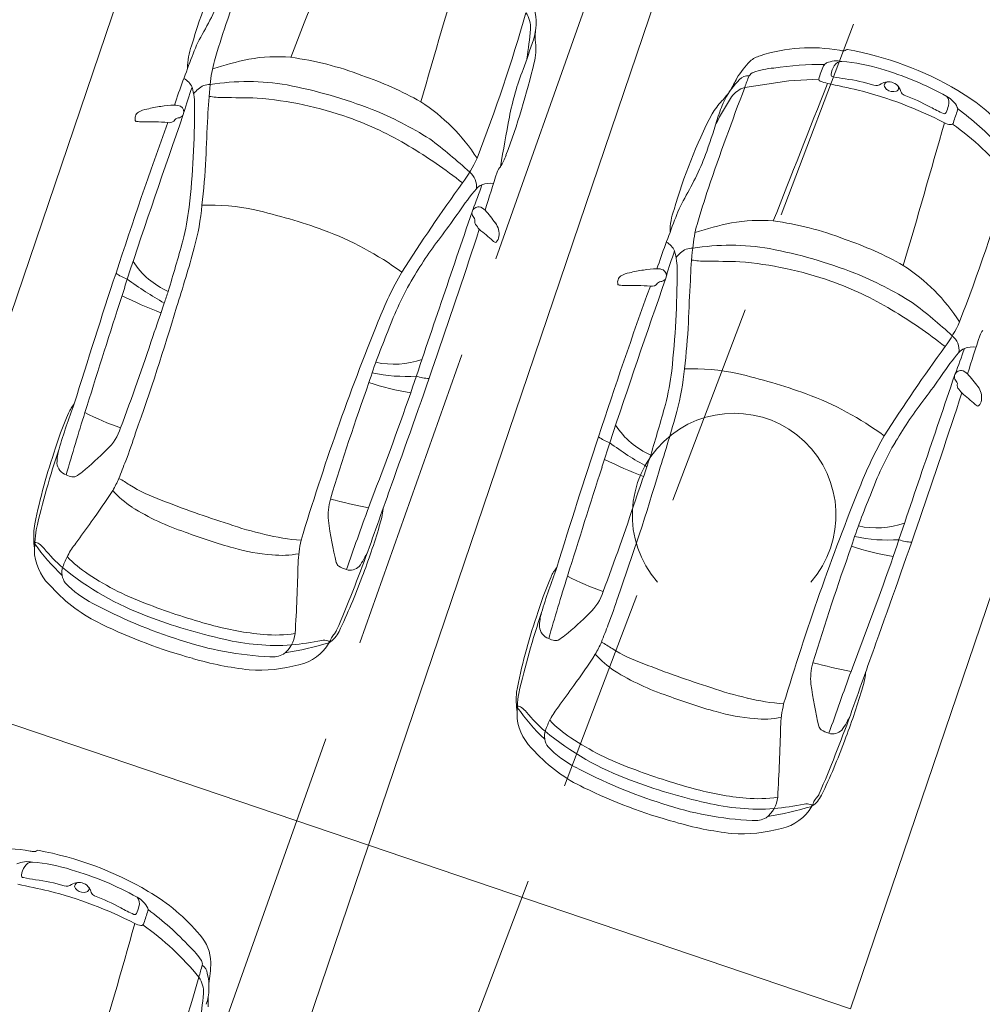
# Model space of a CAD drawing. Header units: metres. Extents: x 6541766 to 6542290, y 5894743 to 5895338.
# Tile 52 of 78: x 6541960.01 to 6541964.73, y 5895233.97 to 5895238.8. Entities that reach past the tile are written whole.
import ezdxf

# ---------------------------------------------------------------- set-up
doc = ezdxf.new("R2010")
doc.units = ezdxf.units.M
doc.linetypes.add('1.0_0.5', pattern=[1.5, 1, -0.5])
doc.linetypes.add('1.5_0.5', pattern=[2, 1.5, -0.5])
doc.layers.add('A-PZT', color=4, linetype='Continuous', lineweight=9)
doc.layers.add('IE - podklad', color=8, linetype='Continuous', lineweight=9)
doc.layers.add('jezdnia', color=7, linetype='Continuous')
doc.layers.add('zadrzewienie  zakrzewienie', color=7, linetype='Continuous')

# ---------------------------------------------------------------- blocks, each defined once
blk = doc.blocks.new('blok - podklad szary rfqfqw')
at = {"color": 8, "linetype": 'ByBlock', "lineweight": 9}
for p, q in [((6541963.5662, 5895238.4663), (6541963.7823, 5895238.4994)), ((6541963.7823, 5895238.4994), (6541963.9302, 5895238.5067))]:
    blk.add_line(p, q, dxfattribs=at)
for centre, radius, start, end in [((6542299.996, 5895105.3062), 363.952, 158.399375, 158.513649), ((6541973.8781, 5895234.417), 13.578, 159.05907, 161.27545), ((6541963.3924, 5895237.9355), 2.6466, 152.9043, 163.8747), ((6541904.3107, 5895255.4088), 60.1219, 343.56261, 344.257182), ((6541959.6373, 5895239.4653), 1.4644, 329.7245, 339.6581), ((6541954.4979, 5895241.1283), 8.3171, 338.78882, 343.97899), ((6541962.385, 5895238.7597), 0.1297, 356.9947, 34.3505), ((6541962.2651, 5895238.7848), 0.2764, 342.1756, 14.0908), ((6541966.3266, 5895236.9998), 5.597, 161.4995, 163.4094), ((6541961.4816, 5895238.3997), 0.6657, 150.5441, 160.8639), ((6541958.6307, 5895239.1506), 3.9041, 352.0047, 354.1522), ((6541962.8019, 5895238.7149), 0.2652, 174.4329, 186.0042), ((6541961.1201, 5895238.5669), 0.2895, 159.0107, 181.2399), ((6541959.0977, 5895239.811), 3.6058, 339.6223, 342.0573), ((6541962.31, 5895238.651), 0.2309, 344.2599, 9.0144), ((6541963.8893, 5895237.8555), 0.806, 79.8058, 107.9343), ((6541966.4401, 5895236.4392), 5.9971, 158.6971, 161.12013), ((6541961.2677, 5895237.8747), 0.743, 84.6537, 100.5897), ((6541961.1362, 5895237.0957), 1.5319, 68.977, 82.4703), ((6541963.676, 5895238.5031), 0.1242, 106.3103, 132.0834), ((6541964.0652, 5895238.8317), 0.1859, 259.705, 266.6901), ((6541964.0532, 5895238.6605), 0.0144, 274.9766, 317.7461), ((6541964.0694, 5895238.6446), 0.00831, 80.0944, 131.6439), ((6541963.7771, 5895237.0337), 1.6455, 59.4839, 79.7164), ((6541961.6627, 5895238.4101), 0.7249, 164.9893, 174.4274), ((6541961.4825, 5895236.92), 1.7212, 101.7792, 107.9165), ((6541958.8506, 5895239.4609), 3.7836, 339.4641, 346.6666), ((6541963.8874, 5895238.2985), 0.4182, 134.7877, 149.3689), ((6541963.9457, 5895237.0395), 1.5405, 89.507, 98.8484), ((6541964.1883, 5895238.4521), 0.2638, 152.9041, 168.04), ((6541963.9835, 5895238.5567), 0.0338, 117.7485, 152.7719), ((6541964.0176, 5895238.4734), 0.1238, 77.9747, 113.7444), ((6541964.1011, 5895238.5133), 0.1125, 147.9171, 171.2703), ((6541964.0427, 5895238.5519), 0.0425, 88.9958, 150.1846), ((6541963.978, 5895237.7483), 0.8487, 72.4169, 85.5758), ((6541961.1202, 5895236.8702), 1.7494, 60.7333, 71.1387), ((6541963.8141, 5895238.0446), 1.4306, 159.0783, 168.8723), ((6541963.5809, 5895238.4713), 0.0527, 81.86, 140.5345), ((6541963.8849, 5895238.3758), 0.3313, 153.5248, 164.1484), ((6541963.621, 5895238.5057), 0.0372, 110.4707, 151.415), ((6541963.7432, 5895238.1481), 0.4151, 94.756, 109.0121), ((6541964.0007, 5895238.5293), 0.0108, 174.4974, 263.7244), ((6541964.1962, 5895239.4951), 0.9961, 258.6069, 262.089), ((6541963.8054, 5895237.072), 1.546, 60.8798, 73.8908), ((6541960.7693, 5895238.4299), 0.0912, 24.1604, 62.1018), ((6541962.5129, 5895237.8568), 1.769, 159.8141, 164.0321), ((6541960.5653, 5895238.3826), 0.2995, 357.7466, 16.4266), ((6541960.9616, 5895238.3638), 0.1237, 115.1851, 145.0442), ((6541960.9353, 5895238.409), 0.0718, 85.2264, 111.4836), ((6541963.4004, 5895238.222), 2.4727, 173.9979, 177.6838), ((6541961.1252, 5895237.3512), 1.1442, 80.2642, 99.2527), ((6541960.8503, 5895236.0622), 2.4617, 68.8879, 79.0297), ((6541963.8184, 5895238.2239), 0.3954, 134.7168, 152.0167), ((6541962.3462, 5895239.1112), 1.3248, 330.1157, 333.0891), ((6542302.3653, 5895104.5027), 363.952, 158.399375, 158.513649), ((6541963.939, 5895238.5056), 0.0088, 172.767, 254.0196), ((6541964.0852, 5895238.9174), 0.4458, 250.5218, 255.3812), ((6541962.4673, 5895231.234), 7.4067, 77.08414, 78.27314), ((6541963.9743, 5895237.7891), 0.7243, 71.8978, 83.2716), ((6541964.2106, 5895238.5196), 0.0435, 255.0417, 305.5577), ((6541964.2707, 5895238.4315), 0.0632, 67.5345, 123.4072), ((6541964.271, 5895238.4749), 0.02, 100.2879, 174.0191), ((6541964.2825, 5895238.4823), 0.0319, 189.5608, 232.019), ((6541964.2809, 5895238.4439), 0.048, 27.5279, 73.1634), ((6541964.3054, 5895238.4641), 0.0164, 287.7624, 27.7535), ((6541961.002, 5895238.8112), 0.394, 260.3376, 270.4403), ((6541976.2473, 5895233.6135), 13.578, 159.05907, 161.27545), ((6541964.9431, 5895237.4922), 1.7146, 147.2412, 152.3476), ((6541963.2049, 5895238.6435), 0.348, 315.7363, 326.4254), ((6541963.5983, 5895238.3526), 0.1182, 105.7646, 145.2232), ((6541963.644, 5895236.5462), 1.9662, 62.673, 75.9051), ((6541964.2948, 5895238.4974), 0.0514, 231.6454, 287.7794), ((6541964.1728, 5895238.3827), 0.1722, 21.6957, 28.9713), ((6541964.3615, 5895238.456), 0.0303, 198.6057, 245.0404), ((6541964.0332, 5895237.5604), 0.9237, 61.2493, 70.0283), ((6541964.5024, 5895238.3168), 0.1194, 25.8657, 62.3963), ((6541964.5215, 5895238.3921), 0.0473, 340.9299, 40.1633), ((6541964.1287, 5895237.6224), 0.9599, 39.74, 59.7198), ((6541960.7447, 5895237.9652), 0.4108, 96.3225, 106.044), ((6541960.7879, 5895237.7834), 0.5968, 92.1437, 98.5219), ((6541960.7685, 5895238.3087), 0.0711, 67.4812, 92.3639), ((6541960.7812, 5895238.3468), 0.0312, 334.5323, 62.1009), ((6541956.4868, 5895238.3601), 4.3778, 353.6907, 0.14), ((6541960.8409, 5895223.6262), 14.7919, 88.71758, 89.36434), ((6541961.0259, 5895236.6252), 1.7952, 70.6666, 85.332), ((6541961.4696, 5895237.6163), 0.9297, 32.7369, 57.0337), ((6541963.7539, 5895238.1195), 0.411, 136.8307, 147.9741), ((6541964.2277, 5895238.0604), 0.8349, 155.2904, 161.4417), ((6541964.8406, 5895239.0172), 0.7418, 240.7002, 246.2738), ((6541964.3882, 5895238.4207), 0.1835, 335.0381, 346.1035), ((6542014.4982, 5895219.585), 56.8682, 160.75051, 161.61062), ((6541960.6153, 5895238.3131), 0.0425, 162.466, 191.7098), ((6541960.6122, 5895238.3131), 0.0396, 125.4297, 161.152), ((6541960.6499, 5895238.2396), 0.1219, 98.8308, 119.8154), ((6541960.7839, 5895238.3453), 0.0281, 282.5553, 334.8272), ((6541966.4306, 5895237.9814), 5.5114, 176.4583, 178.6078), ((6541961.0539, 5895236.6804), 1.812, 57.8007, 67.8557), ((6541965.7616, 5895237.1319), 2.6466, 152.9043, 163.8747), ((6541958.9271, 5895239.7024), 4.7145, 340.81, 343.0265), ((6541964.5457, 5895238.3469), 0.00955, 247.917, 337.5626), ((6541970.2161, 5895236.4502), 5.9201, 161.21938, 161.84487), ((6541964.5957, 5895238.3609), 0.0162, 342.949, 29.6009), ((6541963.7773, 5895237.2222), 1.4123, 42.6073, 53.775), ((6541983.3787, 5895230.0958), 24.0839, 160.09607, 161.95802), ((6541960.5795, 5895238.3046), 0.00586, 181.655, 275.7889), ((6541960.6202, 5895239.6413), 1.3431, 268.2875, 269.5614), ((6541960.6281, 5895236.6381), 1.6602, 86.3617, 90.6272), ((6541960.7426, 5895238.324), 0.0304, 252.6688, 330.2332), ((6541960.7898, 5895238.2893), 0.0286, 89.6013, 136.7781), ((6541961.0746, 5895236.7809), 1.6322, 58.9218, 70.4707), ((6541978.4251, 5895235.2964), 16.2977, 169.30565, 170.17468), ((6541906.6799, 5895254.6053), 60.1219, 343.56261, 344.257182), ((6541964.585, 5895238.3646), 0.0812, 241.7979, 263.9946), ((6541964.5776, 5895238.2972), 0.0134, 265.402, 349.939), ((6541963.7979, 5895237.1671), 1.369, 39.0367, 54.8627), ((6541960.7097, 5895236.1436), 2.3664, 51.5831, 59.3211), ((6541960.5154, 5895236.2066), 2.5081, 47.3253, 53.1533), ((6541962.1922, 5895238.1973), 0.2115, 325.4927, 342.4836), ((6541962.0065, 5895238.6618), 1.4644, 329.7245, 339.6581), ((6541956.5985, 5895238.3756), 4.3302, 353.5381, 356.5543), ((6541961.6365, 5895238.3993), 0.6759, 323.5499, 335.509), ((6541962.1598, 5895237.9804), 0.0895, 352.9151, 51.5451), ((6541454.3133, 5895398.9153), 532.8968, 342.409089, 342.430217), ((6541962.4425, 5895238.0132), 0.0996, 139.7977, 157.5128), ((6541969.5046, 5895232.6959), 9.042, 144.1012, 147.46043), ((6541958.8098, 5895239.1705), 3.6618, 339.1008, 341.1582), ((6541962.2905, 5895237.9375), 0.0526, 106.7316, 142.6906), ((6541962.3149, 5895237.8944), 0.1015, 80.0491, 112.9336), ((6541956.8671, 5895240.3247), 8.3171, 338.78882, 343.97899), ((6541963.3243, 5895237.0677), 1.4036, 140.0279, 145.8158), ((6541968.6958, 5895236.1962), 5.597, 161.4995, 163.4094), ((6541959.6899, 5895237.9991), 1.2162, 344.7588, 354.7737), ((6541960.9392, 5895236.8423), 1.0467, 77.7935, 92.0847), ((6541963.8508, 5895237.5962), 0.6657, 150.5441, 160.8639), ((6541959.5793, 5895238.0283), 1.2676, 345.6067, 353.2359), ((6541960.4693, 5895234.8801), 3.0642, 70.3839, 76.9638), ((6542227.7145, 5895147.3495), 280.4904, 161.175516, 161.367053), ((6541959.6327, 5895239.5936), 3.0695, 322.9218, 325.5304), ((6541962.2546, 5895237.8497), 0.028, 120.7743, 215.9227), ((6541962.258, 5895237.8546), 0.0261, 81.7607, 132.7462), ((6541962.2497, 5895237.8246), 0.0571, 43.537, 77.815), ((6541961.7154, 5895237.3455), 0.7747, 36.0142, 42.0031), ((6541963.4893, 5895237.7633), 0.2895, 159.0107, 181.2399), ((6541962.1522, 5895237.7745), 0.099, 28.943, 36.4132), ((6541962.2185, 5895237.8134), 0.0223, 349.2167, 23.7181), ((6541962.2629, 5895237.8064), 0.0227, 172.6031, 211.8602), ((6541961.6781, 5895237.3327), 0.73, 36.807, 39.231), ((6541962.2685, 5895237.7465), 0.0916, 352.2606, 36.5456), ((6541968.8093, 5895235.6356), 5.9971, 158.6971, 161.12013), ((6541964.0319, 5895237.6066), 0.7249, 164.9893, 174.4274), ((6541963.8517, 5895236.1165), 1.7212, 101.7792, 107.9165), ((6541963.6369, 5895237.0711), 0.743, 84.6537, 100.5897), ((6541963.5054, 5895236.2922), 1.5319, 68.977, 82.4703), ((6541960.9484, 5895236.2872), 1.5781, 53.7255, 69.6177), ((6541922.6844, 5895250.6751), 41.629, 340.15378, 341.94072), ((6541963.7807, 5895236.4327), 2.1457, 142.3646, 149.1891), ((6541960.9798, 5895236.2041), 2.0243, 48.2248, 50.6751), ((6541948.5279, 5895241.1297), 12.7457, 343.29118, 344.45156), ((6541962.3601, 5895237.749), 0.0473, 228.0349, 242.631), ((6541962.3415, 5895237.7121), 0.00607, 238.2622, 307.2572), ((6541962.3212, 5895237.7369), 0.0381, 308.8881, 355.8593), ((6541963.1386, 5895237.6264), 0.0912, 24.1604, 62.1018), ((6541963.4894, 5895236.0667), 1.7494, 60.7333, 71.1387), ((6541953.907, 5895239.5921), 7.2146, 342.2099, 344.62581), ((6541964.8821, 5895237.0533), 1.769, 159.8141, 164.0321), ((6541962.9345, 5895237.579), 0.2995, 357.7466, 16.4266), ((6541963.3308, 5895237.5603), 0.1237, 115.1851, 145.0442), ((6541963.3045, 5895237.6055), 0.0718, 85.2264, 111.4836), ((6541965.7696, 5895237.4184), 2.4727, 173.9979, 177.6838), ((6541963.4944, 5895236.5476), 1.1442, 80.2642, 99.2527), ((6541963.2195, 5895235.2587), 2.4617, 68.8879, 79.0297), ((6541960.8955, 5895237.8286), 0.3971, 213.0792, 246.2195), ((6541963.3712, 5895238.0077), 0.394, 260.3376, 270.4403), ((6541963.2101, 5895222.8227), 14.7919, 88.71758, 89.36434), ((6541963.3951, 5895235.8216), 1.7952, 70.6666, 85.332), ((6541991.6324, 5895227.2518), 32.8129, 161.69992, 162.87689), ((6541960.607, 5895237.7272), 0.2146, 233.3895, 250.0881), ((6541963.3934, 5895236.6834), 1.7468, 149.9027, 158.6782), ((6541963.0191, 5895237.436), 0.1219, 98.8308, 119.8154), ((6541963.1139, 5895237.1617), 0.4108, 96.3225, 106.044), ((6541963.1571, 5895236.9798), 0.5968, 92.1437, 98.5219), ((6541963.1377, 5895237.5052), 0.0711, 67.4812, 92.3639), ((6541963.1504, 5895237.5433), 0.0312, 334.5323, 62.1009), ((6541958.856, 5895237.5566), 4.3778, 353.6907, 0.14), ((6541963.4232, 5895235.8768), 1.812, 57.8007, 67.8557), ((6541963.8388, 5895236.8128), 0.9297, 32.7369, 57.0337), ((6541955.9178, 5895238.92), 4.8222, 341.6942, 343.189), ((6541961.5363, 5895238.8838), 1.6882, 233.5787, 240.9385), ((6541963.2402, 5895236.76), 1.5138, 149.3482, 160.3725), ((6542016.8674, 5895218.7814), 56.8682, 160.75051, 161.61062), ((6541962.9845, 5895237.5096), 0.0425, 162.466, 191.7098), ((6541962.9487, 5895237.5011), 0.00586, 181.655, 275.7889), ((6541962.9814, 5895237.5096), 0.0396, 125.4297, 161.152), ((6541963.1118, 5895237.5205), 0.0304, 252.6688, 330.2332), ((6541963.159, 5895237.4858), 0.0286, 89.6013, 136.7781), ((6541963.1531, 5895237.5418), 0.0281, 282.5553, 334.8272), ((6541968.7998, 5895237.1779), 5.5114, 176.4583, 178.6078), ((6541963.4438, 5895235.9774), 1.6322, 58.9218, 70.4707), ((6541972.9478, 5895233.3291), 12.8938, 161.28986, 161.55739), ((6541985.7479, 5895229.2922), 24.0839, 160.09607, 161.95802), ((6541962.9895, 5895238.8378), 1.3431, 268.2875, 269.5614), ((6541962.9973, 5895235.8346), 1.6602, 86.3617, 90.6272), ((6542037.7528, 5895212.6284), 81.1328, 162.218438, 162.614439), ((6541961.5543, 5895239.5718), 2.371, 243.8286, 248.8787), ((6541939.7732, 5895244.4858), 22.1066, 340.87803, 341.3275), ((6541962.8847, 5895235.4031), 2.5081, 47.3253, 53.1533), ((6541948.9812, 5895240.8986), 12.3068, 340.40152, 343.42465), ((6541963.0789, 5895235.34), 2.3664, 51.5831, 59.3211), ((6541973.2895, 5895232.6605), 12.4292, 157.99016, 163.24734), ((6541958.9677, 5895237.5721), 4.3302, 353.5381, 356.5543), ((6541964.0057, 5895237.5957), 0.6759, 323.5499, 335.509), ((6541964.3094, 5895236.1971), 2.7154, 156.7614, 162.4212), ((6541964.8117, 5895237.2096), 0.0996, 139.7977, 157.5128), ((6541948.6304, 5895241.2363), 12.6747, 339.48969, 341.64097), ((6541964.529, 5895237.1769), 0.0895, 352.9151, 51.5451), ((6541456.6825, 5895398.1118), 532.8968, 342.409089, 342.430217), ((6541971.8738, 5895231.8924), 9.042, 144.1012, 147.46043), ((6541965.6935, 5895236.2642), 1.4036, 140.0279, 145.8158), ((6541961.179, 5895238.3669), 3.6618, 339.1008, 341.1582), ((6541964.6597, 5895237.134), 0.0526, 106.7316, 142.6906), ((6541964.6841, 5895237.0908), 0.1015, 80.0491, 112.9336), ((6541961.8433, 5895237.5317), 0.4241, 257.9276, 288.9754), ((6541961.8998, 5895237.7856), 0.7379, 257.2361, 274.2009), ((6541961.9485, 5895237.2248), 1.2676, 345.6067, 353.2359), ((6541962.0591, 5895237.1955), 1.2162, 344.7588, 354.7737), ((6541963.3084, 5895236.0387), 1.0467, 77.7935, 92.0847), ((6541964.6238, 5895237.0462), 0.028, 120.7743, 215.9227), ((6541964.6272, 5895237.051), 0.0261, 81.7607, 132.7462), ((6541964.6189, 5895237.0211), 0.0571, 43.537, 77.815), ((6541974.0403, 5895232.619), 13.081, 160.35273, 162.99089), ((6541962.1293, 5895238.252), 1.3006, 251.6947, 261.0106), ((6541962.0281, 5895237.2574), 0.2206, 250.3415, 266.8843), ((6541962.8385, 5895234.0765), 3.0642, 70.3839, 76.9638), ((6542230.0837, 5895146.546), 280.4904, 161.175516, 161.367053), ((6541962.0019, 5895238.79), 3.0695, 322.9218, 325.5304), ((6541964.5215, 5895236.971), 0.099, 28.943, 36.4132), ((6541964.5877, 5895237.0099), 0.0223, 349.2167, 23.7181), ((6541964.0846, 5895236.542), 0.7747, 36.0142, 42.0031), ((6541964.6321, 5895237.0028), 0.0227, 172.6031, 211.8602), ((6541964.0473, 5895236.5292), 0.73, 36.807, 39.231), ((6541964.6377, 5895236.943), 0.0916, 352.2606, 36.5456), ((6541942.7284, 5895243.7043), 20.3455, 338.96917, 340.66273), ((6541963.3176, 5895235.4836), 1.5781, 53.7255, 69.6177), ((6541925.0536, 5895249.8716), 41.629, 340.15378, 341.94072), ((6541966.1499, 5895235.6292), 2.1457, 142.3646, 149.1891), ((6541963.349, 5895235.4006), 2.0243, 48.2248, 50.6751), ((6541964.6904, 5895236.9334), 0.0381, 308.8881, 355.8593), ((6541963.5851, 5895235.6685), 3.5372, 159.4042, 163.1847), ((6541960.4331, 5895236.7827), 0.2056, 140.7257, 155.5293), ((6541950.8971, 5895240.3262), 12.7457, 343.29118, 344.45156), ((6541956.2762, 5895238.7885), 7.2146, 342.2099, 344.62581), ((6541964.7293, 5895236.9455), 0.0473, 228.0349, 242.631), ((6541964.7107, 5895236.9086), 0.00607, 238.2622, 307.2572), ((6541961.9154, 5895236.1454), 1.819, 156.5984, 163.1837), ((6541972.0571, 5895233.1802), 12.2974, 162.53554, 164.02741), ((6541960.8564, 5895237.8586), 1.1208, 241.7882, 251.5495), ((6541960.2721, 5895236.8666), 0.2404, 312.3168, 342.7589), ((6541963.2647, 5895237.0251), 0.3971, 213.0792, 246.2195), ((6541958.6647, 5895237.3659), 2.0009, 338.5147, 342.6907), ((6541994.0016, 5895226.4483), 32.8129, 161.69992, 162.87689), ((6541962.9762, 5895236.9236), 0.2146, 233.3895, 250.0881), ((6541965.7626, 5895235.8799), 1.7468, 149.9027, 158.6782), ((6541965.6094, 5895235.9565), 1.5138, 149.3482, 160.3725), ((6541964.3451, 5895235.3078), 4.3708, 161.5402, 166.9449), ((6541960.4315, 5895236.6234), 0.2422, 163.6092, 180.3183), ((6541959.4166, 5895237.6873), 1.4255, 309.0189, 315.5366), ((6541958.287, 5895238.1165), 4.8222, 341.6942, 343.189), ((6541963.9055, 5895238.0803), 1.6882, 233.5787, 240.9385), ((6541962.6295, 5895235.8261), 2.5968, 160.9976, 169.4562), ((6541968.0014, 5895233.7136), 8.0247, 158.6654, 159.32583), ((6541963.9235, 5895238.7683), 2.371, 243.8286, 248.8787), ((6541975.3171, 5895232.5256), 12.8938, 161.28986, 161.55739), ((6541960.2573, 5895236.6286), 0.0683, 185.4451, 250.4988), ((6542040.1221, 5895211.8248), 81.1328, 162.218438, 162.614439), ((6541951.3504, 5895240.0951), 12.3068, 340.40152, 343.42465), ((6541942.1424, 5895243.6822), 22.1066, 340.87803, 341.3275), ((6541960.2827, 5895236.6632), 0.1101, 244.0523, 259.5567), ((6541960.2694, 5895236.5796), 0.0255, 254.889, 296.0443), ((6541960.1382, 5895236.7985), 0.2807, 300.4883, 308.8023), ((6541959.9603, 5895236.7837), 0.5834, 329.4877, 336.0301), ((6541960.2183, 5895236.0351), 0.5809, 55.6901, 61.7242), ((6539957.3956, 5895948.6787), 2127.1906, 340.4308561, 340.4409631), ((6541957.8509, 5895238.1749), 3.1096, 323.7162, 327.1378), ((6541960.8678, 5895236.8572), 0.5482, 222.3984, 235.5549), ((6541960.9637, 5895237.1882), 0.7924, 238.1657, 250.6541), ((6541975.6587, 5895231.857), 12.4292, 157.99016, 163.24734), ((6541962.7059, 5895241.563), 5.5008, 248.6268, 252.2742), ((6541961.8085, 5895236.3667), 0.288, 164.1174, 185.311), ((6541962.3564, 5895239.6405), 3.2998, 255.5223, 258.8556), ((6541950.9997, 5895240.4327), 12.6747, 339.48969, 341.64097), ((6541966.6786, 5895235.3936), 2.7154, 156.7614, 162.4212), ((6541961.2301, 5895237.505), 1.2892, 238.5622, 251.4013), ((6542002.9082, 5895221.5047), 43.8011, 160.11503, 160.53709), ((6541961.4137, 5895236.4333), 0.3781, 341.2564, 354.8754), ((6541963.7107, 5895236.6464), 2.2104, 187.9682, 193.4188), ((6541960.5034, 5895236.2639), 0.4286, 174.9988, 188.1418), ((6541960.789, 5895236.1875), 0.71, 171.286, 181.2654), ((6541893.3058, 5895284.1481), 82.3533, 324.417187, 324.507963), ((6541961.5811, 5895237.9043), 1.6739, 250.8174, 257.1755), ((6541958.7308, 5895237.2101), 3.1709, 338.8242, 343.5418), ((6541964.2125, 5895236.7282), 0.4241, 257.9276, 288.9754), ((6541961.7471, 5895238.7176), 2.6054, 249.1311, 254.6274), ((6541961.4996, 5895237.4912), 1.2531, 256.6175, 264.8824), ((6541964.269, 5895236.9821), 0.7379, 257.2361, 274.2009), ((6541964.3973, 5895236.4538), 0.2206, 250.3415, 266.8843), ((6541960.8847, 5895236.7874), 0.9808, 214.8844, 226.9167), ((6541960.081, 5895236.1975), 0.0345, 54.0892, 90.8866), ((6541959.9947, 5895236.0848), 0.1764, 41.9597, 52.8597), ((6541960.7833, 5895236.7488), 0.8546, 219.714, 228.4765), ((6541960.5978, 5895235.9752), 0.405, 141.2871, 151.3524), ((6541961.3012, 5895237.0386), 0.8683, 253.6294, 266.2865), ((6541961.9476, 5895236.1128), 0.5748, 166.892, 178.3096), ((6541976.4095, 5895231.8155), 13.081, 160.35273, 162.99089), ((6541964.4985, 5895237.4484), 1.3006, 251.6947, 261.0106), ((6541960.3418, 5895236.2087), 0.2652, 187.9799, 228.276), ((6541960.7173, 5895235.9295), 0.5321, 153.2139, 159.8245), ((6541960.64, 5895236.5411), 0.5507, 223.3218, 237.3813), ((6541961.2946, 5895236.5785), 0.4094, 263.0313, 281.5364), ((6541954.9699, 5895238.6317), 7.1742, 336.76276, 340.09024), ((6541961.3635, 5895236.3407), 0.3833, 323.8595, 336.6184), ((6541945.0976, 5895242.9008), 20.3455, 338.96917, 340.66273), ((6541960.3044, 5895236.0855), 0.0908, 162.3135, 215.9884), ((6541961.1251, 5895237.2112), 1.4283, 230.5045, 249.9486), ((6541951.9432, 5895236.356), 9.4326, 356.53533, 358.62562), ((6541961.5948, 5895236.1449), 0.036, 198.5964, 232.4177), ((6541961.6518, 5895236.2372), 0.1443, 236.8427, 253.1732), ((6541961.6282, 5895236.1608), 0.0643, 253.5543, 314.1479), ((6541965.9543, 5895234.865), 3.5372, 159.4042, 163.1847), ((6541962.8023, 5895235.9792), 0.2056, 140.7257, 155.5293), ((6541961.1091, 5895237.2247), 1.3797, 236.2745, 250.2505), ((6541958.8953, 5895237.0843), 2.9726, 334.3061, 339.9396), ((6541964.2846, 5895235.3418), 1.819, 156.5984, 163.1837), ((6541974.4263, 5895232.3767), 12.2974, 162.53554, 164.02741), ((6541963.2257, 5895237.055), 1.1208, 241.7882, 251.5495), ((6541960.7406, 5895236.5364), 0.7792, 222.4175, 244.6615), ((6541960.6176, 5895236.4161), 0.5449, 224.7959, 242.3873), ((6541962.6413, 5895236.0631), 0.2404, 312.3168, 342.7589), ((6541961.0339, 5895236.5624), 2.0009, 338.5147, 342.6907), ((6541961.5638, 5895238.191), 2.5562, 242.0347, 252.4908), ((6541961.7702, 5895238.8759), 3.1578, 249.0856, 254.8371), ((6541961.5672, 5895238.3077), 2.6103, 249.0858, 257.6511), ((6541964.9987, 5895235.0225), 2.5968, 160.9976, 169.4562), ((6541966.7143, 5895234.5043), 4.3708, 161.5402, 166.9449), ((6541962.8007, 5895235.8199), 0.2422, 163.6092, 180.3183), ((6541961.7858, 5895236.8838), 1.4255, 309.0189, 315.5366), ((6541961.514, 5895238.0944), 2.5185, 243.9284, 254.8168), ((6541961.3115, 5895237.1207), 1.3438, 254.1383, 265.4018), ((6541962.6265, 5895235.825), 0.0683, 185.4451, 250.4988), ((6541970.3706, 5895232.91), 8.0247, 158.6654, 159.32583), ((6541961.2635, 5895236.3636), 0.5854, 264.1433, 279.3453), ((6541961.2107, 5895235.8019), 0.1487, 307.8083, 353.8232), ((6541961.447, 5895235.8583), 0.1416, 303.7766, 333.6763), ((6541961.2967, 5895235.8643), 0.2603, 331.6367, 337.2597), ((6541961.6068, 5895235.7313), 0.0772, 136.2281, 155.2074), ((6541961.5089, 5895235.8248), 0.0583, 316.4487, 336.0835), ((6541962.6519, 5895235.8597), 0.1101, 244.0523, 259.5567), ((6541962.5074, 5895235.995), 0.2807, 300.4883, 308.8023), ((6541961.308, 5895237.2834), 1.614, 251.4574, 267.3754), ((6541961.2681, 5895236.8309), 1.1039, 256.4258, 273.7649), ((6541961.0024, 5895237.4974), 1.8331, 279.6208, 286.5904), ((6541961.2049, 5895237.168), 1.4449, 275.3851, 281.3415), ((6541961.3311, 5895235.8513), 0.2239, 281.9403, 330.3808), ((6541961.501, 5895235.698), 0.0545, 69.8647, 102.6118), ((6541961.5046, 5895235.7116), 0.0406, 54.8385, 68.0329), ((6541962.6386, 5895235.776), 0.0255, 254.889, 296.0443), ((6541962.3295, 5895235.9802), 0.5834, 329.4877, 336.0301), ((6541962.5875, 5895235.2316), 0.5809, 55.6901, 61.7242), ((6539959.7648, 5895947.8752), 2127.1906, 340.4308561, 340.4409631), ((6541961.2951, 5895237.1347), 1.5356, 253.3201, 263.9539), ((6541961.2464, 5895235.7874), 0.117, 263.9611, 298.31), ((6541960.2201, 5895237.3713), 3.1096, 323.7162, 327.1378), ((6541963.237, 5895236.0537), 0.5482, 222.3984, 235.5549), ((6541963.3329, 5895236.3847), 0.7924, 238.1657, 250.6541), ((6541961.1853, 5895236.3178), 0.712, 265.8171, 285.653), ((6541965.0751, 5895240.7595), 5.5008, 248.6268, 252.2742), ((6541964.1777, 5895235.5631), 0.288, 164.1174, 185.311), ((6541964.7256, 5895238.8369), 3.2998, 255.5223, 258.8556), ((6541963.5993, 5895236.7015), 1.2892, 238.5622, 251.4013), ((6542005.2774, 5895220.7012), 43.8011, 160.11503, 160.53709), ((6541963.7829, 5895235.6297), 0.3781, 341.2564, 354.8754), ((6541895.675, 5895283.3446), 82.3533, 324.417187, 324.507963), ((6541963.9503, 5895237.1008), 1.6739, 250.8174, 257.1755), ((6541966.0799, 5895235.8429), 2.2104, 187.9682, 193.4188), ((6541962.8726, 5895235.4604), 0.4286, 174.9988, 188.1418), ((6541963.1583, 5895235.384), 0.71, 171.286, 181.2654), ((6541964.1163, 5895237.9141), 2.6054, 249.1311, 254.6274), ((6541961.1, 5895236.4066), 3.1709, 338.8242, 343.5418), ((6541963.2539, 5895235.9838), 0.9808, 214.8844, 226.9167), ((6541962.4502, 5895235.394), 0.0345, 54.0892, 90.8866), ((6541962.3639, 5895235.2813), 0.1764, 41.9597, 52.8597), ((6541962.967, 5895235.1716), 0.405, 141.2871, 151.3524), ((6541963.8688, 5895236.6877), 1.2531, 256.6175, 264.8824), ((6541964.3168, 5895235.3092), 0.5748, 166.892, 178.3096), ((6541963.1525, 5895235.9453), 0.8546, 219.714, 228.4765), ((6541963.6704, 5895236.235), 0.8683, 253.6294, 266.2865), ((6541963.6638, 5895235.7749), 0.4094, 263.0313, 281.5364), ((6541957.3391, 5895237.8282), 7.1742, 336.76276, 340.09024), ((6541963.7327, 5895235.5372), 0.3833, 323.8595, 336.6184), ((6541962.711, 5895235.4052), 0.2652, 187.9799, 228.276), ((6541963.0865, 5895235.126), 0.5321, 153.2139, 159.8245), ((6541963.0092, 5895235.7376), 0.5507, 223.3218, 237.3813), ((6541954.3124, 5895235.5524), 9.4326, 356.53533, 358.62562), ((6541963.964, 5895235.3414), 0.036, 198.5964, 232.4177), ((6541962.6736, 5895235.282), 0.0908, 162.3135, 215.9884), ((6541963.4943, 5895236.4076), 1.4283, 230.5045, 249.9486), ((6541964.021, 5895235.4337), 0.1443, 236.8427, 253.1732), ((6541963.9974, 5895235.3573), 0.0643, 253.5543, 314.1479), ((6541962.9868, 5895235.6125), 0.5449, 224.7959, 242.3873), ((6541963.4783, 5895236.4212), 1.3797, 236.2745, 250.2505), ((6541961.2645, 5895236.2808), 2.9726, 334.3061, 339.9396), ((6541963.1098, 5895235.7329), 0.7792, 222.4175, 244.6615), ((6541963.933, 5895237.3874), 2.5562, 242.0347, 252.4908), ((6541964.1394, 5895238.0724), 3.1578, 249.0856, 254.8371), ((6541963.9364, 5895237.5042), 2.6103, 249.0858, 257.6511), ((6541963.8832, 5895237.2909), 2.5185, 243.9284, 254.8168), ((6541963.6807, 5895236.3171), 1.3438, 254.1383, 265.4018), ((6541963.8162, 5895235.0548), 0.1416, 303.7766, 333.6763), ((6541963.8781, 5895235.0213), 0.0583, 316.4487, 336.0835), ((6541963.6772, 5895236.4798), 1.614, 251.4574, 267.3754), ((6541963.6373, 5895236.0274), 1.1039, 256.4258, 273.7649), ((6541963.6327, 5895235.5601), 0.5854, 264.1433, 279.3453), ((6541963.5799, 5895234.9984), 0.1487, 307.8083, 353.8232), ((6541963.5741, 5895236.3644), 1.4449, 275.3851, 281.3415), ((6541963.8702, 5895234.8945), 0.0545, 69.8647, 102.6118), ((6541963.8738, 5895234.9081), 0.0406, 54.8385, 68.0329), ((6541963.6659, 5895235.0607), 0.2603, 331.6367, 337.2597), ((6541963.976, 5895234.9278), 0.0772, 136.2281, 155.2074), ((6541963.3716, 5895236.6938), 1.8331, 279.6208, 286.5904), ((6541963.7003, 5895235.0478), 0.2239, 281.9403, 330.3808), ((6541963.6643, 5895236.3312), 1.5356, 253.3201, 263.9539), ((6541963.6156, 5895234.9839), 0.117, 263.9611, 298.31), ((6541963.5545, 5895235.5143), 0.712, 265.8171, 285.653), ((6541959.9142, 5895233.9239), 0.806, 79.8058, 107.9343), ((6541960.0901, 5895234.9002), 0.1859, 259.705, 266.6901), ((6541960.0781, 5895234.7289), 0.0144, 274.9766, 317.7461), ((6541960.0943, 5895234.713), 0.00831, 80.0944, 131.6439), ((6541959.802, 5895233.1021), 1.6455, 59.4839, 79.7164), ((6541960.0425, 5895234.5418), 0.1238, 77.9747, 113.7444), ((6541960.0676, 5895234.6204), 0.0425, 88.9958, 150.1846), ((6541960.0028, 5895233.8167), 0.8487, 72.4169, 85.5758), ((6541960.126, 5895234.5817), 0.1125, 147.9171, 171.2703), ((6541959.8302, 5895233.1405), 1.546, 60.8798, 73.8908), ((6541958.4922, 5895227.3025), 7.4067, 77.08414, 78.27314), ((6541960.0255, 5895234.5978), 0.0108, 174.4974, 263.7244), ((6541960.2211, 5895235.5635), 0.9961, 258.6069, 262.089), ((6541959.9992, 5895233.8576), 0.7243, 71.8978, 83.2716), ((6541960.2354, 5895234.5881), 0.0435, 255.0417, 305.5577), ((6541960.2955, 5895234.4999), 0.0632, 67.5345, 123.4072), ((6541960.2959, 5895234.5433), 0.02, 100.2879, 174.0191), ((6541960.3058, 5895234.5124), 0.048, 27.5279, 73.1634), ((6541959.6689, 5895232.6147), 1.9662, 62.673, 75.9051), ((6541960.3074, 5895234.5507), 0.0319, 189.5608, 232.019), ((6541960.3196, 5895234.5658), 0.0514, 231.6454, 287.7794), ((6541960.3303, 5895234.5326), 0.0164, 287.7624, 27.7535), ((6541960.1977, 5895234.4511), 0.1722, 21.6957, 28.9713), ((6541960.3864, 5895234.5245), 0.0303, 198.6057, 245.0404), ((6541960.1535, 5895233.6908), 0.9599, 39.74, 59.7198), ((6541960.0581, 5895233.6288), 0.9237, 61.2493, 70.0283), ((6541960.5273, 5895234.3853), 0.1194, 25.8657, 62.3963), ((6541960.5464, 5895234.4605), 0.0473, 340.9299, 40.1633), ((6541960.8654, 5895235.0856), 0.7418, 240.7002, 246.2738), ((6541960.5706, 5895234.4153), 0.00955, 247.917, 337.5626), ((6541960.413, 5895234.4891), 0.1835, 335.0381, 346.1035), ((6541966.241, 5895232.5186), 5.9201, 161.21938, 161.84487), ((6541960.6206, 5895234.4293), 0.0162, 342.949, 29.6009), ((6541959.8022, 5895233.2906), 1.4123, 42.6073, 53.775), ((6541902.7048, 5895250.6738), 60.1219, 343.56261, 344.257182), ((6541960.6099, 5895234.4331), 0.0812, 241.7979, 263.9946), ((6541960.6025, 5895234.3656), 0.0134, 265.402, 349.939), ((6541959.8227, 5895233.2355), 1.369, 39.0367, 54.8627), ((6541960.7439, 5895234.1694), 0.2001, 0.4764, 42.4249), ((6541960.6402, 5895234.0188), 0.3042, 31.9792, 48.5255), ((6541960.8763, 5895234.1643), 0.0269, 345.4613, 35.4112), ((6541960.5546, 5895234.1645), 0.3895, 352.9061, 0.9663), ((6541956.4919, 5895235.323), 4.5618, 344.4194, 345.1986), ((6541960.8711, 5895234.1105), 0.0565, 6.5654, 56.4162), ((6541960.6592, 5895234.0497), 0.2764, 342.1756, 14.0908), ((6541961.4162, 5895234.0345), 0.4822, 170.2135, 176.3126), ((6541952.892, 5895236.3932), 8.3171, 338.78882, 343.97899), ((6541960.779, 5895234.0246), 0.1297, 356.9947, 34.3505), ((6541957.0248, 5895234.4155), 3.9041, 352.0047, 354.1522), ((6541961.196, 5895233.9798), 0.2652, 174.4329, 186.0042)]:
    blk.add_arc(centre, radius, start, end, dxfattribs=at)
at = {"color": 8, "linetype": 'Continuous', "lineweight": 9}
blk.add_arc((6541963.514, 5895236.367), 0.5, 318.85, 221.162, dxfattribs=at)
at = {"layer": 'A-PZT', "color": 8, "lineweight": 9}
for p, q in [((6541959.3507, 5895235.5495), (6541960.9566, 5895240.2846)), ((6541960.9566, 5895240.2846), (6541959.3507, 5895235.5495)), ((6541961.7182, 5895234.7465), (6541963.3241, 5895239.4816)), ((6541963.3241, 5895239.4816), (6541961.7182, 5895234.7465)), ((6541964.0858, 5895233.9436), (6541965.6917, 5895238.6786)), ((6541965.6917, 5895238.6786), (6541964.0858, 5895233.9436)), ((6541959.3507, 5895235.5495), (6541961.7182, 5895234.7465)), ((6541961.7182, 5895234.7465), (6541959.3507, 5895235.5495)), ((6541960.1123, 5895230.0114), (6541961.7182, 5895234.7465)), ((6541961.7182, 5895234.7465), (6541960.1123, 5895230.0114)), ((6541961.7182, 5895234.7465), (6541964.0858, 5895233.9436)), ((6541964.0858, 5895233.9436), (6541961.7182, 5895234.7465))]:
    blk.add_line(p, q, dxfattribs=at)
at = {"layer": 'jezdnia', "color": 8, "linetype": '1.5_0.5', "lineweight": 9}
blk.add_line((6541960.34, 5895231.97), (6541965.49, 5895246.51), dxfattribs=at)
at = {"layer": 'zadrzewienie  zakrzewienie', "color": 8, "linetype": '1.0_0.5', "lineweight": 9}
blk.add_line((6541956.29, 5895218.21), (6541980.66, 5895282.38), dxfattribs=at)

msp = doc.modelspace()

# ---------------------------------------------------------------- block references
at = {"layer": 'IE - podklad'}
msp.add_blockref('blok - podklad szary rfqfqw', (0, 0), dxfattribs=at)

doc.saveas('drawing.dxf')
